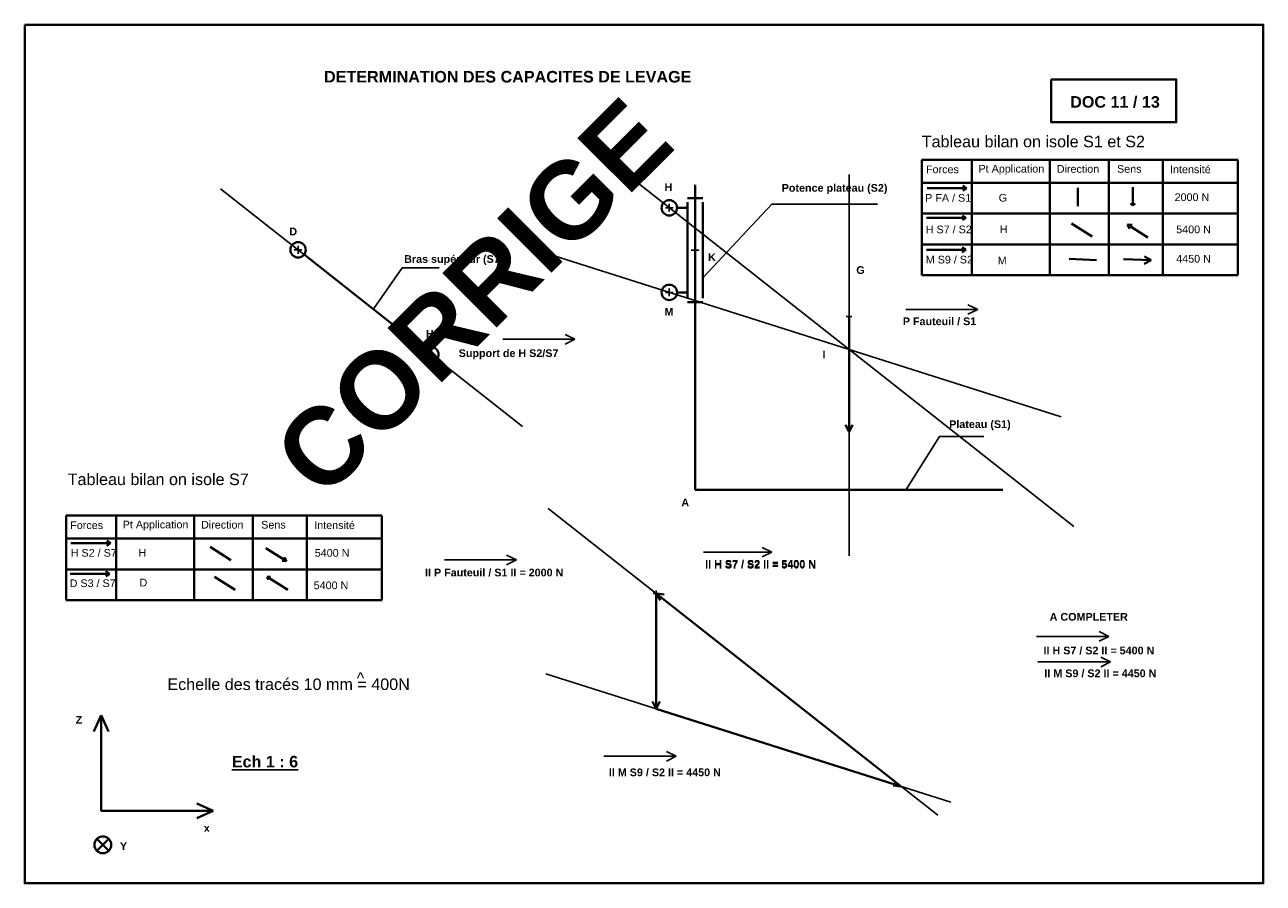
# Model space of a CAD drawing. Header units: millimetres. Extents: x -2588 to 630, y -1938 to 294.
import ezdxf

# ---------------------------------------------------------------- set-up
doc = ezdxf.new("R2010")
doc.units = ezdxf.units.MM
doc.linetypes.add('AXES2', pattern=[28.575, 19.05, -3.175, 3.175, -3.175])
for name, color, linetype, lineweight in [('articulation fut S3', 1, 'Continuous', 40), ('bras inférieur', 250, 'Continuous', 40), ('bras supérieur', 250, 'Continuous', 40), ('CADRE', 7, 'Continuous', 40), ('plateau S1', 4, 'Continuous', 40), ('Potence plateau', 30, 'Continuous', 40)]:
    doc.layers.add(name, color=color, linetype=linetype, lineweight=lineweight)
doc.layers.add('axes', color=7, linetype='AXES2')
doc.layers.add('plateau haut', color=7, linetype='Continuous')
doc.dimstyles.new('ISO-25', dxfattribs={"dimtxt": 2.5, "dimasz": 2.5, "dimexe": 1.25, "dimexo": 0.625, "dimtad": 1, "dimtxsty": 'Standard', "dimcen": 2.5, "dimadec": 0, "dimazin": 0, "dimtfac": 1, "dimtmove": 0, "dimatfit": 3, "dimfxl": 0, "dimarcsym": 0})

# ---------------------------------------------------------------- blocks, each defined once
blk = doc.blocks.new('REP')
at = {"layer": 'CADRE'}
for p, q in [((-2440.8, -1274.4), (-2460, -1317.1)), ((-2440.8, -1523.2), (-2440.8, -1274.4)), ((-2440.8, -1274.4), (-2421.7, -1317.1)), ((-2149.2, -1523.2), (-2191.9, -1504)), ((-2440.8, -1523.2), (-2149.2, -1523.2)), ((-2149.2, -1523.2), (-2191.9, -1542.3)), ((-2420.8, -1626.9), (-2452.1, -1596.1)), ((-2421, -1595.9), (-2451.9, -1627.2))]:
    blk.add_line(p, q, dxfattribs=at)
blk.add_circle((-2436.4, -1611.5), 21.9, dxfattribs=at)
blk.add_point((-2436.4, -1611.5), dxfattribs=at)
at = {"char_height": 20, "width": 44.226, "attachment_point": 1}
for s, insert in [('{\\fArial|b1|i0|c0|p34;Z}', (-2506.9, -1276.5)), ('{\\fArial|b1|i0|c0|p34;x}', (-2174, -1557.6)), ('{\\fArial|b1|i0|c0|p34;Y}', (-2392, -1604.7))]:
    blk.add_mtext(s, dxfattribs=dict(at, insert=insert))

msp = doc.modelspace()

# ---------------------------------------------------------------- linework, layer by layer
for p, q in [((137.9, -1010.3), (-1055.6, -69.4)), ((-446, -1086.7), (-446, -95.5)), ((-1294.9, -750.6), (-2079.4, -132.1)), ((105.5, -725), (-1274.5, -287.1)), ((-111.5, -446.1), (-298.6, -446.1)), ((-111.5, -446.1), (-136.9, -433.8)), ((-111.5, -446.1), (-136.9, -458.3)), ((-1158.6, -523.7), (-1184, -511.4)), ((-1158.6, -523.7), (-1345.7, -523.7)), ((-1158.6, -523.7), (-1184, -536)), ((-1227.5, -963.4), (-215, -1761.6)), ((-1310.5, -1097.6), (-1335.8, -1085.3)), ((-646.4, -1077.1), (-824.4, -1077.1)), ((-646.4, -1077.1), (-671.8, -1064.8)), ((-646.4, -1077.1), (-671.8, -1089.3)), ((-1310.5, -1097.6), (-1497.5, -1097.6)), ((-1310.5, -1097.6), (-1335.8, -1109.9)), ((229.6, -1296.3), (204.3, -1284)), ((229.6, -1296.3), (40.8, -1296.3)), ((229.6, -1296.3), (204.3, -1308.6)), ((233.3, -1362.9), (208, -1350.6)), ((233.3, -1362.9), (44.5, -1362.8)), ((233.3, -1362.9), (208, -1375.1)), ((-1234.1, -1393.3), (-181.6, -1727.3)), ((-894.8, -1608.1), (-1083.6, -1608)), ((-894.8, -1608.1), (-920.1, -1595.8)), ((-894.8, -1608.1), (-920.1, -1620.4))]:
    msp.add_line(p, q)
at = {"layer": 'articulation fut S3'}
msp.add_circle((-1877.8, -291.1), 20, dxfattribs=at)
at = {"layer": 'bras inférieur'}
for p, q in [((-446, -464.8), (-446, -764.8)), ((-446, -764.8), (-455.2, -745.8)), ((-446, -764.8), (-436.8, -745.8)), ((-310.3, -1686.5), (-947.1, -1184.4)), ((-947.1, -1184.4), (-947.1, -1484.4)), ((-947.1, -1184.4), (-926.2, -1187.1)), ((-947.1, -1184.4), (-936.3, -1202.5)), ((-947.1, -1484.4), (-956.4, -1465.4)), ((-947.1, -1484.4), (-937.9, -1465.4)), ((-310.3, -1686.5), (-947.1, -1484.4)), ((-310.3, -1686.5), (-331.4, -1684.3)), ((-310.3, -1686.5), (-328.7, -1676))]:
    msp.add_line(p, q, dxfattribs=at)
at = {"layer": 'bras supérieur'}
msp.add_line((-1862.1, -303.5), (-1548.5, -550.7), dxfattribs=at)
at = {"layer": 'CADRE'}
for p, q in [((-256.5, -56.8), (504.3, -56.8)), ((-256.5, -56.8), (-256.5, -356.8)), ((-126.5, -56.8), (-126.5, -356.8)), ((75.9, -56.8), (75.9, -356.8)), ((228.9, -56.8), (228.9, -356.8)), ((369.2, -56.8), (369.2, -236.7)), ((504.3, -56.8), (564.3, -56.8)), ((564.3, -57.4), (564.3, -356.8)), ((369.2, -356.8), (369.2, -78.1)), ((-256.5, -116.8), (564.3, -116.8)), ((-140.5, -130.3), (-150, -124)), ((291.2, -128.2), (291.2, -176)), ((-242.8, -130.3), (-140.5, -130.3)), ((-140.5, -130.3), (-150, -136.5)), ((148.6, -129.8), (148.6, -177.5)), ((291.2, -176), (285.1, -170.3)), ((291.2, -176), (297.3, -170.3)), ((-256.5, -196.8), (564.3, -196.8)), ((-244.4, -208), (-142, -208)), ((-142, -208), (-151.5, -201.7)), ((-142, -208), (-151.5, -214.2)), ((132.6, -222.7), (186.2, -256.5)), ((277.3, -225.5), (330.9, -259.4)), ((277.3, -225.5), (283.2, -236.1)), ((277.3, -225.5), (289.4, -226.3)), ((-256.5, -276.8), (564.3, -276.8)), ((-142.2, -291.4), (-151.8, -285.2)), ((-244.6, -291.4), (-142.2, -291.4)), ((-142.2, -291.4), (-151.8, -297.7)), ((125.8, -314.5), (196.9, -317.6)), ((267.7, -315.2), (338.8, -318.3)), ((338.8, -318.3), (321.3, -327.1)), ((338.8, -318.3), (322.1, -308)), ((-256.5, -356.8), (564.3, -356.8)), ((-2480.6, -982.2), (-1719.8, -982.2)), ((-2480.6, -982.2), (-2480.6, -1202.2)), ((-2350.6, -982.2), (-2350.6, -1202.2)), ((-2148.1, -982.2), (-2148.1, -1202.2)), ((-1995.2, -982.2), (-1995.2, -1202.2)), ((-1854.9, -982.2), (-1854.9, -1162.1)), ((-1719.8, -982.2), (-1659.8, -982.2)), ((-1659.8, -982.8), (-1659.8, -1202.2)), ((-1854.9, -1202.2), (-1854.9, -1003.5)), ((-2480.6, -1042.2), (-1659.8, -1042.2)), ((-2467.9, -1054.2), (-2365.5, -1054.2)), ((-2365.5, -1054.2), (-2375.1, -1048)), ((-2365.5, -1054.2), (-2375.1, -1060.5)), ((-2106.2, -1063.8), (-2052.5, -1097.7)), ((-1961.5, -1066.7), (-1907.9, -1100.5)), ((-1907.9, -1100.5), (-1913.3, -1090.7)), ((-2480.6, -1122.2), (-1659.8, -1122.2)), ((-1907.9, -1100.5), (-1919.1, -1099.8)), ((-2470.1, -1133.4), (-2367.7, -1133.4)), ((-2367.7, -1133.4), (-2377.3, -1127.1)), ((-2367.7, -1133.4), (-2377.3, -1139.6)), ((-2094.9, -1141.4), (-2041.3, -1175.2)), ((-1958, -1141.1), (-1904.3, -1174.9)), ((-1958, -1141.1), (-1949.3, -1141.1)), ((-1958, -1141.1), (-1954.2, -1148.9)), ((-2480.6, -1202.2), (-1659.8, -1202.2))]:
    msp.add_line(p, q, dxfattribs=at)
for points in [[(-2588, 294.3), (630.4, 294.3), (630.4, -1938.3), (-2588, -1938.3)], [(79, 151.9), (404.3, 151.9), (404.3, 40.7), (79, 40.7)]]:
    msp.add_lwpolyline(points, close=True, dxfattribs=at)
at = {"layer": 'plateau haut'}
for p, q in [((-923, -181.8), (-903, -181.8)), ((-913, -171.8), (-913, -191.8)), ((-1877.8, -281.1), (-1877.8, -301.1)), ((-1887.8, -291.1), (-1867.8, -291.1)), ((-856, -291.8), (-836, -291.8)), ((-923, -401.8), (-903, -401.8)), ((-913, -391.8), (-913, -411.8)), ((-453.5, -464.8), (-438.5, -464.8)), ((-446, -457.3), (-446, -472.3)), ((-1542.8, -563.1), (-1522.8, -563.1)), ((-1532.8, -553.1), (-1532.8, -573.1)), ((-954.6, -1184.4), (-939.6, -1184.4)), ((-947.1, -1176.9), (-947.1, -1191.9))]:
    msp.add_line(p, q, dxfattribs=at)
at = {"layer": 'plateau S1'}
for p, q in [((-846, -914.8), (-846, -121.8)), ((-826, -156.8), (-866, -156.8)), ((-826, -426.8), (-866, -426.8)), ((-846, -914.8), (-46, -914.8))]:
    msp.add_line(p, q, dxfattribs=at)
at = {"layer": 'Potence plateau'}
for p, q in [((-866, -181.8), (-893, -181.8)), ((-866, -416.8), (-866, -166.8)), ((-826, -416.8), (-826, -166.8)), ((-866, -401.8), (-893, -401.8))]:
    msp.add_line(p, q, dxfattribs=at)
for centre in [(-913, -181.8), (-913, -401.8), (-1532.8, -563.1)]:
    msp.add_circle(centre, 20, dxfattribs=at)

# ---------------------------------------------------------------- block references
at = {"layer": 'axes'}
msp.add_blockref('REP', (51.2, -226.9), dxfattribs=at)

# ---------------------------------------------------------------- texts
at = {"attachment_point": 1}
for s, insert, char_height, width in [('{\\fArial|b1|i0|c0|p34;DETERMINATION DES CAPACITES DE LEVAGE}', (-1810.2, 174.1), 30, 1025.618), ('{\\fArial|b1|i0|c0|p34;DOC 11 / 13}', (128.8, 108.6), 30, 566.588), ('{\\fArial|b1|i0|c0|p34;H}', (-925.6, -118.1), 20, 44.226), ('{\\fArial|b1|i0|c0|p34;Potence plateau (S2)}', (-620.9, -120), 20, 286.092), ('{\\fArial|b1|i0|c0|p34;D}', (-1900.6, -233.5), 20, 44.226), ('{\\fArial|b1|i0|c0|p34;Bras supérieur (S7)}', (-1602.1, -304.9), 20, 286.092), ('{\\fArial|b1|i0|c0|p34;K}', (-812.2, -300.4), 20, 44.226), ('{\\fArial|b1|i0|c0|p34;G}', (-427, -333.7), 20, 44.226), ('{\\fArial|b1|i0|c0|p34;M}', (-925.6, -442), 20, 44.226), ('{\\fArial|b1|i0|c0|p34;P Fauteuil / S1}', (-306.2, -466.9), 19.996, 279.766), ('{\\fArial|b1|i0|c0|p34;H}', (-1545.5, -499.3), 20, 44.226), ('{\\fArial|b1|i0|c0|p34;Support de H S2/S7}', (-1460.3, -549.8), 19.996, 279.766), ('{\\fArial|b1|i0|c0|p34;I}', (-514.9, -552.9), 20, 44.226), ('{\\fArial|b1|i0|c0|p34;Plateau (S1)}', (-185.8, -734.5), 20, 200.993), ('{\\fArial|b1|i0|c0|p34;A}', (-881.8, -938), 20, 44.226), ('{\\fArial|b1|i0|c0|p34;II P Fauteuil / S1 II = 2000 N}', (-1547.8, -1120.3), 19.996, 388.422), ('{\\fArial|b1|i0|c0|p34;II H S7 / S2 II = 5400 N}', (-819.7, -1097.5), 19.996, 332.694), ('{\\fArial|b1|i0|c0|p34;II H S7 / S2 II = 5400 N}', (-819.7, -1099.9), 19.996, 332.694), ('{\\fArial|b1|i0|c0|p34;A COMPLETER}', (75.4, -1235.5), 19.996, 332.694), ('{\\fArial|b1|i0|c0|p34;II H S7 / S2 II = 5400 N}', (59.4, -1323), 19.996, 332.694), ('{\\fArial|b1|i0|c0|p34;II M S9 / S2 II = 4450 N}', (61.7, -1382.4), 19.996, 351.806), ('{\\fArial|b0|i0|c0|p34;Echelle des tracés 10 mm = 400N}', (-2217.4, -1405.8), 30, 2213.227), ('{\\fArial|b0|i0|c0|p34;^ }', (-1725.3, -1389.9), 30, 2213.227), ('{\\fArial|b1|i0|c0|p34;\\LEch 1 : 6}', (-2050, -1607), 30, 227.316), ('{\\fArial|b1|i0|c0|p34;II M S9 / S2 II = 4450 N}', (-1070.1, -1639.9), 19.996, 351.806)]:
    msp.add_mtext(s, dxfattribs=dict(at, insert=insert, char_height=char_height, width=width))
at = {"insert": (-1955.2, -803.9), "char_height": 200, "width": 566.588, "attachment_point": 1, "rotation": 45}
msp.add_mtext('{\\fArial|b1|i0|c0|p34;\\C254;CORRIGE}', dxfattribs=at)
at = {"layer": 'CADRE', "attachment_point": 1}
for s, insert, char_height, width in [('{\\fArial|b0|i0|c0|p34;Tableau bilan on isole S1 et S2}', (-257, 5.6), 30, 740.268), ('{\\fArial|b0|i0|c0|p34;Forces}', (-245.9, -71.8), 20, 80.489), ('{\\fArial|b0|i0|c0|p34;Pt Application}', (-109.5, -70.1), 20, 261.915), ('{\\fArial|b0|i0|c0|p34;Direction}', (94, -70.6), 20, 80.489), ('{\\fArial|b0|i0|c0|p34;Sens}', (250.5, -70.6), 20, 80.489), ('{\\fArial|b0|i0|c0|p34;Intensité}', (388.2, -71.7), 20, 80.489), ('{\\fArial|b0|i0|c0|p34;P FA / S1}', (-248, -146), 20, 117.915), ('{\\fArial|b0|i0|c0|p34;G}', (-57, -145.7), 20, 261.915), ('{\\fArial|b0|i0|c0|p34;2000 N}', (400.1, -144.1), 20, 117.77), ('{\\fArial|b0|i0|c0|p34;H S7 / S2}', (-246.5, -228), 20, 117.915), ('{\\fArial|b0|i0|c0|p34;H}', (-53.9, -227.6), 20, 261.915), ('{\\fArial|b0|i0|c0|p34;5400 N}', (404.3, -228), 20, 117.77), ('{\\fArial|b0|i0|c0|p34;M S9 / S2}', (-246.5, -306.5), 20, 140.043), ('{\\fArial|b0|i0|c0|p34;M}', (-59.5, -308.7), 20, 261.915), ('{\\fArial|b0|i0|c0|p34;4450 N}', (404.3, -304.2), 20, 117.77), ('{\\fArial|b0|i0|c0|p34;Tableau bilan on isole S7}', (-2476.5, -872.8), 30, 740.268), ('{\\fArial|b0|i0|c0|p34;Forces}', (-2469.9, -997.2), 20, 80.489), ('{\\fArial|b0|i0|c0|p34;Pt Application}', (-2333.5, -995.5), 20, 261.915), ('{\\fArial|b0|i0|c0|p34;Direction}', (-2130, -996), 20, 80.489), ('{\\fArial|b0|i0|c0|p34;Sens}', (-1973.6, -996), 20, 80.489), ('{\\fArial|b0|i0|c0|p34;Intensité}', (-1835.8, -997.1), 20, 80.489), ('{\\fArial|b0|i0|c0|p34;H S2 / S7}', (-2468.5, -1069.1), 20, 117.916), ('{\\fArial|b0|i0|c0|p34;H}', (-2292.6, -1068.8), 20, 261.915), ('{\\fArial|b0|i0|c0|p34;5400 N}', (-1834.4, -1069.2), 20, 117.77), ('{\\fArial|b0|i0|c0|p34;D S3 / S7}', (-2471.3, -1148.1), 20, 117.915), ('{\\fArial|b0|i0|c0|p34;D}', (-2289.8, -1146.4), 20, 261.915), ('{\\fArial|b0|i0|c0|p34;5400 N}', (-1837.2, -1153.5), 20, 117.77)]:
    msp.add_mtext(s, dxfattribs=dict(at, insert=insert, char_height=char_height, width=width))

# ---------------------------------------------------------------- leaders
for points, override in [([(-372.3, -172.3), (-646.3, -172.3), (-826, -364.3)], {"dimtad": 0}), ([(-1680.6, -443.3), (-1607.3, -338), (-1511.1, -338)], {"dimgap": 0.625, "dimtad": 0}), ([(-297.7, -914.2), (-210.6, -776.8), (-95.9, -776.8)], {"dimgap": 0.625, "dimtad": 0})]:
    msp.add_leader(points, dimstyle='ISO-25', override=override)

doc.saveas('drawing.dxf')
